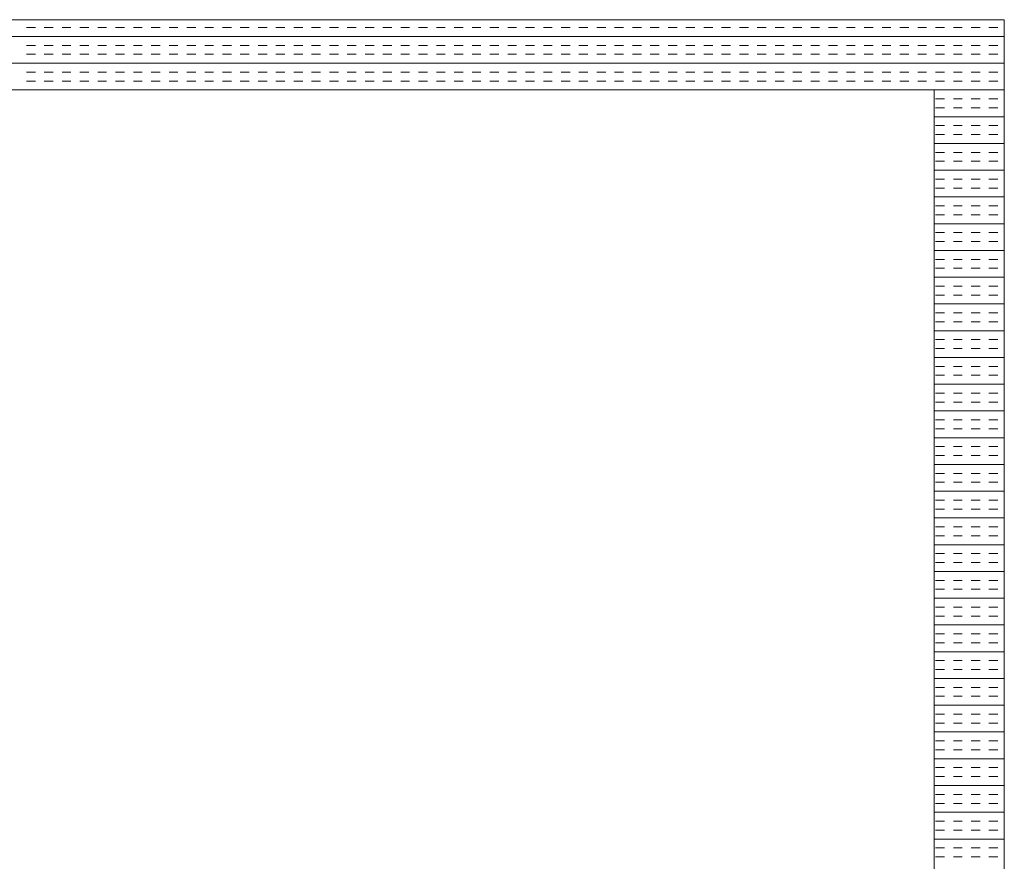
# Model space of a CAD drawing. Header units: millimetres. Extents: x 99250 to 122845, y -19292 to 18303.
# Tile 63 of 99: x 116584 to 116936, y 13155 to 13456. Entities that reach past the tile are written whole.
import ezdxf

# ---------------------------------------------------------------- set-up
doc = ezdxf.new("R2010")
doc.units = ezdxf.units.MM
doc.header["$MEASUREMENT"] = 0
doc.layers.add('IRISH HOUSE_HYD AIRPORT_DRAINAGE LAYOUT 1$0$GREY SCALE', color=8, linetype='Continuous')
doc.layers.add('IRISH HOUSE_HYD AIRPORT_DRAINAGE LAYOUT 1$0$GREYSCALE', color=8, linetype='Continuous', lineweight=0)
doc.layers.add('M-MEP-ELPR-EQUIP', color=6, linetype='Continuous', lineweight=20)

# ---------------------------------------------------------------- blocks, each defined once
blk = doc.blocks.new('IRISH HOUSE_HYD AIRPORT_DRAINAGE LAYOUT 1$0$FLOOR PLAN')
at = {"layer": 'IRISH HOUSE_HYD AIRPORT_DRAINAGE LAYOUT 1$0$GREYSCALE', "color": 8, "lineweight": 0, "ltscale": 0.25}
for p, q in [((16935.84, 13455.66), (16334.38, 13455.66)), ((16334.38, 13455.66), (16835.6, 13455.66)), ((16935.84, 12854.21), (16935.84, 13455.66)), ((16910.78, 13430.6), (16359.44, 13430.6)), ((16910.78, 12879.27), (16910.78, 13430.6))]:
    blk.add_line(p, q, dxfattribs=at)
at = {"layer": 'IRISH HOUSE_HYD AIRPORT_DRAINAGE LAYOUT 1$0$GREYSCALE', "color": 8, "lineweight": 0}
for p, q in [((16586.64, 13452.88), (16589.82, 13452.88)), ((16593, 13452.88), (16596.18, 13452.88)), ((16599.37, 13452.88), (16602.55, 13452.88)), ((16605.73, 13452.88), (16608.91, 13452.88)), ((16612.1, 13452.88), (16615.28, 13452.88)), ((16618.46, 13452.88), (16621.65, 13452.88)), ((16624.83, 13452.88), (16628.01, 13452.88)), ((16631.19, 13452.88), (16634.38, 13452.88)), ((16637.56, 13452.88), (16640.74, 13452.88)), ((16643.92, 13452.88), (16647.11, 13452.88)), ((16650.29, 13452.88), (16653.47, 13452.88)), ((16656.66, 13452.88), (16659.84, 13452.88)), ((16663.02, 13452.88), (16666.2, 13452.88)), ((16669.39, 13452.88), (16672.57, 13452.88)), ((16675.75, 13452.88), (16678.93, 13452.88)), ((16682.12, 13452.88), (16685.3, 13452.88)), ((16688.48, 13452.88), (16691.67, 13452.88)), ((16694.85, 13452.88), (16698.03, 13452.88)), ((16701.21, 13452.88), (16704.4, 13452.88)), ((16707.58, 13452.88), (16710.76, 13452.88)), ((16713.94, 13452.88), (16717.13, 13452.88)), ((16720.31, 13452.88), (16723.49, 13452.88)), ((16726.67, 13452.88), (16729.86, 13452.88)), ((16733.04, 13452.88), (16736.22, 13452.88)), ((16739.41, 13452.88), (16742.59, 13452.88)), ((16745.77, 13452.88), (16748.95, 13452.88)), ((16752.14, 13452.88), (16755.32, 13452.88)), ((16758.5, 13452.88), (16761.68, 13452.88)), ((16764.87, 13452.88), (16768.05, 13452.88)), ((16771.23, 13452.88), (16774.42, 13452.88)), ((16777.6, 13452.88), (16780.78, 13452.88)), ((16783.96, 13452.88), (16787.15, 13452.88)), ((16790.33, 13452.88), (16793.51, 13452.88)), ((16796.69, 13452.88), (16799.88, 13452.88)), ((16803.06, 13452.88), (16806.24, 13452.88)), ((16809.42, 13452.88), (16812.61, 13452.88)), ((16815.79, 13452.88), (16818.97, 13452.88)), ((16822.16, 13452.88), (16825.34, 13452.88)), ((16828.52, 13452.88), (16831.7, 13452.88)), ((16834.89, 13452.88), (16838.07, 13452.88)), ((16841.25, 13452.88), (16844.43, 13452.88)), ((16847.62, 13452.88), (16850.8, 13452.88)), ((16853.98, 13452.88), (16857.17, 13452.88)), ((16860.35, 13452.88), (16863.53, 13452.88)), ((16866.71, 13452.88), (16869.9, 13452.88)), ((16873.08, 13452.88), (16876.26, 13452.88)), ((16879.44, 13452.88), (16882.63, 13452.88)), ((16885.81, 13452.88), (16888.99, 13452.88)), ((16892.17, 13452.88), (16895.36, 13452.88)), ((16898.54, 13452.88), (16901.72, 13452.88)), ((16904.91, 13452.88), (16908.09, 13452.88)), ((16911.27, 13452.88), (16914.45, 13452.88)), ((16917.64, 13452.88), (16920.82, 13452.88)), ((16924, 13452.88), (16927.18, 13452.88)), ((16930.37, 13452.88), (16933.55, 13452.88)), ((16334.38, 13449.7), (16935.84, 13449.7)), ((16586.64, 13446.51), (16589.82, 13446.51)), ((16593, 13446.51), (16596.18, 13446.51)), ((16599.37, 13446.51), (16602.55, 13446.51)), ((16605.73, 13446.51), (16608.91, 13446.51)), ((16612.1, 13446.51), (16615.28, 13446.51)), ((16618.46, 13446.51), (16621.65, 13446.51)), ((16624.83, 13446.51), (16628.01, 13446.51)), ((16631.19, 13446.51), (16634.38, 13446.51)), ((16637.56, 13446.51), (16640.74, 13446.51)), ((16643.92, 13446.51), (16647.11, 13446.51)), ((16650.29, 13446.51), (16653.47, 13446.51)), ((16656.66, 13446.51), (16659.84, 13446.51)), ((16663.02, 13446.51), (16666.2, 13446.51)), ((16669.39, 13446.51), (16672.57, 13446.51)), ((16675.75, 13446.51), (16678.93, 13446.51)), ((16682.12, 13446.51), (16685.3, 13446.51)), ((16688.48, 13446.51), (16691.67, 13446.51)), ((16694.85, 13446.51), (16698.03, 13446.51)), ((16701.21, 13446.51), (16704.4, 13446.51)), ((16707.58, 13446.51), (16710.76, 13446.51)), ((16713.94, 13446.51), (16717.13, 13446.51)), ((16720.31, 13446.51), (16723.49, 13446.51)), ((16726.67, 13446.51), (16729.86, 13446.51)), ((16733.04, 13446.51), (16736.22, 13446.51)), ((16739.41, 13446.51), (16742.59, 13446.51)), ((16745.77, 13446.51), (16748.95, 13446.51)), ((16752.14, 13446.51), (16755.32, 13446.51)), ((16758.5, 13446.51), (16761.68, 13446.51)), ((16764.87, 13446.51), (16768.05, 13446.51)), ((16771.23, 13446.51), (16774.42, 13446.51)), ((16777.6, 13446.51), (16780.78, 13446.51)), ((16783.96, 13446.51), (16787.15, 13446.51)), ((16790.33, 13446.51), (16793.51, 13446.51)), ((16796.69, 13446.51), (16799.88, 13446.51)), ((16803.06, 13446.51), (16806.24, 13446.51)), ((16809.42, 13446.51), (16812.61, 13446.51)), ((16815.79, 13446.51), (16818.97, 13446.51)), ((16822.16, 13446.51), (16825.34, 13446.51)), ((16828.52, 13446.51), (16831.7, 13446.51)), ((16834.89, 13446.51), (16838.07, 13446.51)), ((16841.25, 13446.51), (16844.43, 13446.51)), ((16847.62, 13446.51), (16850.8, 13446.51)), ((16853.98, 13446.51), (16857.17, 13446.51)), ((16860.35, 13446.51), (16863.53, 13446.51)), ((16866.71, 13446.51), (16869.9, 13446.51)), ((16873.08, 13446.51), (16876.26, 13446.51)), ((16879.44, 13446.51), (16882.63, 13446.51)), ((16885.81, 13446.51), (16888.99, 13446.51)), ((16892.17, 13446.51), (16895.36, 13446.51)), ((16898.54, 13446.51), (16901.72, 13446.51)), ((16904.91, 13446.51), (16908.09, 13446.51)), ((16911.27, 13446.51), (16914.45, 13446.51)), ((16917.64, 13446.51), (16920.82, 13446.51)), ((16924, 13446.51), (16927.18, 13446.51)), ((16930.37, 13446.51), (16933.55, 13446.51)), ((16586.64, 13443.33), (16589.82, 13443.33)), ((16593, 13443.33), (16596.18, 13443.33)), ((16599.37, 13443.33), (16602.55, 13443.33)), ((16605.73, 13443.33), (16608.91, 13443.33)), ((16612.1, 13443.33), (16615.28, 13443.33)), ((16618.46, 13443.33), (16621.65, 13443.33)), ((16624.83, 13443.33), (16628.01, 13443.33)), ((16631.19, 13443.33), (16634.38, 13443.33)), ((16637.56, 13443.33), (16640.74, 13443.33)), ((16643.92, 13443.33), (16647.11, 13443.33)), ((16650.29, 13443.33), (16653.47, 13443.33)), ((16656.66, 13443.33), (16659.84, 13443.33)), ((16663.02, 13443.33), (16666.2, 13443.33)), ((16669.39, 13443.33), (16672.57, 13443.33)), ((16675.75, 13443.33), (16678.93, 13443.33)), ((16682.12, 13443.33), (16685.3, 13443.33)), ((16688.48, 13443.33), (16691.67, 13443.33)), ((16694.85, 13443.33), (16698.03, 13443.33)), ((16701.21, 13443.33), (16704.4, 13443.33)), ((16707.58, 13443.33), (16710.76, 13443.33)), ((16713.94, 13443.33), (16717.13, 13443.33)), ((16720.31, 13443.33), (16723.49, 13443.33)), ((16726.67, 13443.33), (16729.86, 13443.33)), ((16733.04, 13443.33), (16736.22, 13443.33)), ((16739.41, 13443.33), (16742.59, 13443.33)), ((16745.77, 13443.33), (16748.95, 13443.33)), ((16752.14, 13443.33), (16755.32, 13443.33)), ((16758.5, 13443.33), (16761.68, 13443.33)), ((16764.87, 13443.33), (16768.05, 13443.33)), ((16771.23, 13443.33), (16774.42, 13443.33)), ((16777.6, 13443.33), (16780.78, 13443.33)), ((16783.96, 13443.33), (16787.15, 13443.33)), ((16790.33, 13443.33), (16793.51, 13443.33)), ((16796.69, 13443.33), (16799.88, 13443.33)), ((16803.06, 13443.33), (16806.24, 13443.33)), ((16809.42, 13443.33), (16812.61, 13443.33)), ((16815.79, 13443.33), (16818.97, 13443.33)), ((16822.16, 13443.33), (16825.34, 13443.33)), ((16828.52, 13443.33), (16831.7, 13443.33)), ((16834.89, 13443.33), (16838.07, 13443.33)), ((16841.25, 13443.33), (16844.43, 13443.33)), ((16847.62, 13443.33), (16850.8, 13443.33)), ((16853.98, 13443.33), (16857.17, 13443.33)), ((16860.35, 13443.33), (16863.53, 13443.33)), ((16866.71, 13443.33), (16869.9, 13443.33)), ((16873.08, 13443.33), (16876.26, 13443.33)), ((16879.44, 13443.33), (16882.63, 13443.33)), ((16885.81, 13443.33), (16888.99, 13443.33)), ((16892.17, 13443.33), (16895.36, 13443.33)), ((16898.54, 13443.33), (16901.72, 13443.33)), ((16904.91, 13443.33), (16908.09, 13443.33)), ((16911.27, 13443.33), (16914.45, 13443.33)), ((16917.64, 13443.33), (16920.82, 13443.33)), ((16924, 13443.33), (16927.18, 13443.33)), ((16930.37, 13443.33), (16933.55, 13443.33)), ((16334.38, 13440.15), (16935.84, 13440.15)), ((16586.64, 13436.97), (16589.82, 13436.97)), ((16593, 13436.97), (16596.18, 13436.97)), ((16599.37, 13436.97), (16602.55, 13436.97)), ((16605.73, 13436.97), (16608.91, 13436.97)), ((16612.1, 13436.97), (16615.28, 13436.97)), ((16618.46, 13436.97), (16621.65, 13436.97)), ((16624.83, 13436.97), (16628.01, 13436.97)), ((16631.19, 13436.97), (16634.38, 13436.97)), ((16637.56, 13436.97), (16640.74, 13436.97)), ((16643.92, 13436.97), (16647.11, 13436.97)), ((16650.29, 13436.97), (16653.47, 13436.97)), ((16656.66, 13436.97), (16659.84, 13436.97)), ((16663.02, 13436.97), (16666.2, 13436.97)), ((16669.39, 13436.97), (16672.57, 13436.97)), ((16675.75, 13436.97), (16678.93, 13436.97)), ((16682.12, 13436.97), (16685.3, 13436.97)), ((16688.48, 13436.97), (16691.67, 13436.97)), ((16694.85, 13436.97), (16698.03, 13436.97)), ((16701.21, 13436.97), (16704.4, 13436.97)), ((16707.58, 13436.97), (16710.76, 13436.97)), ((16713.94, 13436.97), (16717.13, 13436.97)), ((16720.31, 13436.97), (16723.49, 13436.97)), ((16726.67, 13436.97), (16729.86, 13436.97)), ((16733.04, 13436.97), (16736.22, 13436.97)), ((16739.41, 13436.97), (16742.59, 13436.97)), ((16745.77, 13436.97), (16748.95, 13436.97)), ((16752.14, 13436.97), (16755.32, 13436.97)), ((16758.5, 13436.97), (16761.68, 13436.97)), ((16764.87, 13436.97), (16768.05, 13436.97)), ((16771.23, 13436.97), (16774.42, 13436.97)), ((16777.6, 13436.97), (16780.78, 13436.97)), ((16783.96, 13436.97), (16787.15, 13436.97)), ((16790.33, 13436.97), (16793.51, 13436.97)), ((16796.69, 13436.97), (16799.88, 13436.97)), ((16803.06, 13436.97), (16806.24, 13436.97)), ((16809.42, 13436.97), (16812.61, 13436.97)), ((16815.79, 13436.97), (16818.97, 13436.97)), ((16822.16, 13436.97), (16825.34, 13436.97)), ((16828.52, 13436.97), (16831.7, 13436.97)), ((16834.89, 13436.97), (16838.07, 13436.97)), ((16841.25, 13436.97), (16844.43, 13436.97)), ((16847.62, 13436.97), (16850.8, 13436.97)), ((16853.98, 13436.97), (16857.17, 13436.97)), ((16860.35, 13436.97), (16863.53, 13436.97)), ((16866.71, 13436.97), (16869.9, 13436.97)), ((16873.08, 13436.97), (16876.26, 13436.97)), ((16879.44, 13436.97), (16882.63, 13436.97)), ((16885.81, 13436.97), (16888.99, 13436.97)), ((16892.17, 13436.97), (16895.36, 13436.97)), ((16898.54, 13436.97), (16901.72, 13436.97)), ((16904.91, 13436.97), (16908.09, 13436.97)), ((16911.27, 13436.97), (16914.45, 13436.97)), ((16917.64, 13436.97), (16920.82, 13436.97)), ((16924, 13436.97), (16927.18, 13436.97)), ((16930.37, 13436.97), (16933.55, 13436.97)), ((16586.64, 13433.78), (16589.82, 13433.78)), ((16593, 13433.78), (16596.18, 13433.78)), ((16599.37, 13433.78), (16602.55, 13433.78)), ((16605.73, 13433.78), (16608.91, 13433.78)), ((16612.1, 13433.78), (16615.28, 13433.78)), ((16618.46, 13433.78), (16621.65, 13433.78)), ((16624.83, 13433.78), (16628.01, 13433.78)), ((16631.19, 13433.78), (16634.38, 13433.78)), ((16637.56, 13433.78), (16640.74, 13433.78)), ((16643.92, 13433.78), (16647.11, 13433.78)), ((16650.29, 13433.78), (16653.47, 13433.78)), ((16656.66, 13433.78), (16659.84, 13433.78)), ((16663.02, 13433.78), (16666.2, 13433.78)), ((16669.39, 13433.78), (16672.57, 13433.78)), ((16675.75, 13433.78), (16678.93, 13433.78)), ((16682.12, 13433.78), (16685.3, 13433.78)), ((16688.48, 13433.78), (16691.67, 13433.78)), ((16694.85, 13433.78), (16698.03, 13433.78)), ((16701.21, 13433.78), (16704.4, 13433.78)), ((16707.58, 13433.78), (16710.76, 13433.78)), ((16713.94, 13433.78), (16717.13, 13433.78)), ((16720.31, 13433.78), (16723.49, 13433.78)), ((16726.67, 13433.78), (16729.86, 13433.78)), ((16733.04, 13433.78), (16736.22, 13433.78)), ((16739.41, 13433.78), (16742.59, 13433.78)), ((16745.77, 13433.78), (16748.95, 13433.78)), ((16752.14, 13433.78), (16755.32, 13433.78)), ((16758.5, 13433.78), (16761.68, 13433.78)), ((16764.87, 13433.78), (16768.05, 13433.78)), ((16771.23, 13433.78), (16774.42, 13433.78)), ((16777.6, 13433.78), (16780.78, 13433.78)), ((16783.96, 13433.78), (16787.15, 13433.78)), ((16790.33, 13433.78), (16793.51, 13433.78)), ((16796.69, 13433.78), (16799.88, 13433.78)), ((16803.06, 13433.78), (16806.24, 13433.78)), ((16809.42, 13433.78), (16812.61, 13433.78)), ((16815.79, 13433.78), (16818.97, 13433.78)), ((16822.16, 13433.78), (16825.34, 13433.78)), ((16828.52, 13433.78), (16831.7, 13433.78)), ((16834.89, 13433.78), (16838.07, 13433.78)), ((16841.25, 13433.78), (16844.43, 13433.78)), ((16847.62, 13433.78), (16850.8, 13433.78)), ((16853.98, 13433.78), (16857.17, 13433.78)), ((16860.35, 13433.78), (16863.53, 13433.78)), ((16866.71, 13433.78), (16869.9, 13433.78)), ((16873.08, 13433.78), (16876.26, 13433.78)), ((16879.44, 13433.78), (16882.63, 13433.78)), ((16885.81, 13433.78), (16888.99, 13433.78)), ((16892.17, 13433.78), (16895.36, 13433.78)), ((16898.54, 13433.78), (16901.72, 13433.78)), ((16904.91, 13433.78), (16908.09, 13433.78)), ((16911.27, 13433.78), (16914.45, 13433.78)), ((16917.64, 13433.78), (16920.82, 13433.78)), ((16924, 13433.78), (16927.18, 13433.78)), ((16930.37, 13433.78), (16933.55, 13433.78)), ((16910.78, 13430.6), (16935.84, 13430.6)), ((16911.27, 13427.42), (16914.45, 13427.42)), ((16917.64, 13427.42), (16920.82, 13427.42)), ((16924, 13427.42), (16927.18, 13427.42)), ((16930.37, 13427.42), (16933.55, 13427.42)), ((16910.78, 13421.05), (16935.84, 13421.05)), ((16911.27, 13424.23), (16914.45, 13424.23)), ((16917.64, 13424.23), (16920.82, 13424.23)), ((16924, 13424.23), (16927.18, 13424.23)), ((16930.37, 13424.23), (16933.55, 13424.23)), ((16911.27, 13417.87), (16914.45, 13417.87)), ((16917.64, 13417.87), (16920.82, 13417.87)), ((16924, 13417.87), (16927.18, 13417.87)), ((16930.37, 13417.87), (16933.55, 13417.87)), ((16911.27, 13414.69), (16914.45, 13414.69)), ((16917.64, 13414.69), (16920.82, 13414.69)), ((16924, 13414.69), (16927.18, 13414.69)), ((16930.37, 13414.69), (16933.55, 13414.69)), ((16910.78, 13411.5), (16935.84, 13411.5)), ((16911.27, 13408.32), (16914.45, 13408.32)), ((16917.64, 13408.32), (16920.82, 13408.32)), ((16924, 13408.32), (16927.18, 13408.32)), ((16930.37, 13408.32), (16933.55, 13408.32)), ((16911.27, 13405.14), (16914.45, 13405.14)), ((16917.64, 13405.14), (16920.82, 13405.14)), ((16924, 13405.14), (16927.18, 13405.14)), ((16930.37, 13405.14), (16933.55, 13405.14)), ((16910.78, 13401.96), (16935.84, 13401.96)), ((16911.27, 13398.77), (16914.45, 13398.77)), ((16917.64, 13398.77), (16920.82, 13398.77)), ((16924, 13398.77), (16927.18, 13398.77)), ((16930.37, 13398.77), (16933.55, 13398.77)), ((16911.27, 13395.59), (16914.45, 13395.59)), ((16917.64, 13395.59), (16920.82, 13395.59)), ((16924, 13395.59), (16927.18, 13395.59)), ((16930.37, 13395.59), (16933.55, 13395.59)), ((16910.78, 13392.41), (16935.84, 13392.41)), ((16911.27, 13389.23), (16914.45, 13389.23)), ((16917.64, 13389.23), (16920.82, 13389.23)), ((16924, 13389.23), (16927.18, 13389.23)), ((16930.37, 13389.23), (16933.55, 13389.23)), ((16911.27, 13386.04), (16914.45, 13386.04)), ((16917.64, 13386.04), (16920.82, 13386.04)), ((16924, 13386.04), (16927.18, 13386.04)), ((16930.37, 13386.04), (16933.55, 13386.04)), ((16910.78, 13382.86), (16935.84, 13382.86)), ((16911.27, 13379.68), (16914.45, 13379.68)), ((16917.64, 13379.68), (16920.82, 13379.68)), ((16924, 13379.68), (16927.18, 13379.68)), ((16930.37, 13379.68), (16933.55, 13379.68)), ((16911.27, 13376.49), (16914.45, 13376.49)), ((16917.64, 13376.49), (16920.82, 13376.49)), ((16924, 13376.49), (16927.18, 13376.49)), ((16930.37, 13376.49), (16933.55, 13376.49)), ((16910.78, 13373.31), (16935.84, 13373.31)), ((16911.27, 13370.13), (16914.45, 13370.13)), ((16917.64, 13370.13), (16920.82, 13370.13)), ((16924, 13370.13), (16927.18, 13370.13)), ((16930.37, 13370.13), (16933.55, 13370.13)), ((16911.27, 13366.95), (16914.45, 13366.95)), ((16917.64, 13366.95), (16920.82, 13366.95)), ((16924, 13366.95), (16927.18, 13366.95)), ((16930.37, 13366.95), (16933.55, 13366.95)), ((16910.78, 13363.76), (16935.84, 13363.76)), ((16911.27, 13360.58), (16914.45, 13360.58)), ((16917.64, 13360.58), (16920.82, 13360.58)), ((16924, 13360.58), (16927.18, 13360.58)), ((16930.37, 13360.58), (16933.55, 13360.58)), ((16910.78, 13354.22), (16935.84, 13354.22)), ((16911.27, 13357.4), (16914.45, 13357.4)), ((16917.64, 13357.4), (16920.82, 13357.4)), ((16924, 13357.4), (16927.18, 13357.4)), ((16930.37, 13357.4), (16933.55, 13357.4)), ((16911.27, 13351.03), (16914.45, 13351.03)), ((16917.64, 13351.03), (16920.82, 13351.03)), ((16924, 13351.03), (16927.18, 13351.03)), ((16930.37, 13351.03), (16933.55, 13351.03)), ((16911.27, 13347.85), (16914.45, 13347.85)), ((16917.64, 13347.85), (16920.82, 13347.85)), ((16924, 13347.85), (16927.18, 13347.85)), ((16930.37, 13347.85), (16933.55, 13347.85)), ((16910.78, 13344.67), (16935.84, 13344.67)), ((16911.27, 13341.48), (16914.45, 13341.48)), ((16917.64, 13341.48), (16920.82, 13341.48)), ((16924, 13341.48), (16927.18, 13341.48)), ((16930.37, 13341.48), (16933.55, 13341.48)), ((16911.27, 13338.3), (16914.45, 13338.3)), ((16917.64, 13338.3), (16920.82, 13338.3)), ((16924, 13338.3), (16927.18, 13338.3)), ((16930.37, 13338.3), (16933.55, 13338.3)), ((16910.78, 13335.12), (16935.84, 13335.12)), ((16911.27, 13331.94), (16914.45, 13331.94)), ((16917.64, 13331.94), (16920.82, 13331.94)), ((16924, 13331.94), (16927.18, 13331.94)), ((16930.37, 13331.94), (16933.55, 13331.94)), ((16911.27, 13328.75), (16914.45, 13328.75)), ((16917.64, 13328.75), (16920.82, 13328.75)), ((16924, 13328.75), (16927.18, 13328.75)), ((16930.37, 13328.75), (16933.55, 13328.75)), ((16910.78, 13325.57), (16935.84, 13325.57)), ((16911.27, 13322.39), (16914.45, 13322.39)), ((16917.64, 13322.39), (16920.82, 13322.39)), ((16924, 13322.39), (16927.18, 13322.39)), ((16930.37, 13322.39), (16933.55, 13322.39)), ((16911.27, 13319.21), (16914.45, 13319.21)), ((16917.64, 13319.21), (16920.82, 13319.21)), ((16924, 13319.21), (16927.18, 13319.21)), ((16930.37, 13319.21), (16933.55, 13319.21)), ((16910.78, 13316.02), (16935.84, 13316.02)), ((16911.27, 13312.84), (16914.45, 13312.84)), ((16917.64, 13312.84), (16920.82, 13312.84)), ((16924, 13312.84), (16927.18, 13312.84)), ((16930.37, 13312.84), (16933.55, 13312.84)), ((16911.27, 13309.66), (16914.45, 13309.66)), ((16917.64, 13309.66), (16920.82, 13309.66)), ((16924, 13309.66), (16927.18, 13309.66)), ((16930.37, 13309.66), (16933.55, 13309.66)), ((16910.78, 13306.48), (16935.84, 13306.48)), ((16911.27, 13303.29), (16914.45, 13303.29)), ((16917.64, 13303.29), (16920.82, 13303.29)), ((16924, 13303.29), (16927.18, 13303.29)), ((16930.37, 13303.29), (16933.55, 13303.29)), ((16911.27, 13300.11), (16914.45, 13300.11)), ((16917.64, 13300.11), (16920.82, 13300.11)), ((16924, 13300.11), (16927.18, 13300.11)), ((16930.37, 13300.11), (16933.55, 13300.11)), ((16910.78, 13296.93), (16935.84, 13296.93)), ((16911.27, 13293.74), (16914.45, 13293.74)), ((16917.64, 13293.74), (16920.82, 13293.74)), ((16924, 13293.74), (16927.18, 13293.74)), ((16930.37, 13293.74), (16933.55, 13293.74)), ((16910.78, 13287.38), (16935.84, 13287.38)), ((16911.27, 13290.56), (16914.45, 13290.56)), ((16917.64, 13290.56), (16920.82, 13290.56)), ((16924, 13290.56), (16927.18, 13290.56)), ((16930.37, 13290.56), (16933.55, 13290.56)), ((16911.27, 13284.2), (16914.45, 13284.2)), ((16917.64, 13284.2), (16920.82, 13284.2)), ((16924, 13284.2), (16927.18, 13284.2)), ((16930.37, 13284.2), (16933.55, 13284.2)), ((16911.27, 13281.01), (16914.45, 13281.01)), ((16917.64, 13281.01), (16920.82, 13281.01)), ((16924, 13281.01), (16927.18, 13281.01)), ((16930.37, 13281.01), (16933.55, 13281.01)), ((16910.78, 13277.83), (16935.84, 13277.83)), ((16911.27, 13274.65), (16914.45, 13274.65)), ((16917.64, 13274.65), (16920.82, 13274.65)), ((16924, 13274.65), (16927.18, 13274.65)), ((16930.37, 13274.65), (16933.55, 13274.65)), ((16911.27, 13271.47), (16914.45, 13271.47)), ((16917.64, 13271.47), (16920.82, 13271.47)), ((16924, 13271.47), (16927.18, 13271.47)), ((16930.37, 13271.47), (16933.55, 13271.47)), ((16910.78, 13268.28), (16935.84, 13268.28)), ((16911.27, 13265.1), (16914.45, 13265.1)), ((16917.64, 13265.1), (16920.82, 13265.1)), ((16924, 13265.1), (16927.18, 13265.1)), ((16930.37, 13265.1), (16933.55, 13265.1)), ((16911.27, 13261.92), (16914.45, 13261.92)), ((16917.64, 13261.92), (16920.82, 13261.92)), ((16924, 13261.92), (16927.18, 13261.92)), ((16930.37, 13261.92), (16933.55, 13261.92)), ((16910.78, 13258.73), (16935.84, 13258.73)), ((16911.27, 13255.55), (16914.45, 13255.55)), ((16917.64, 13255.55), (16920.82, 13255.55)), ((16924, 13255.55), (16927.18, 13255.55)), ((16930.37, 13255.55), (16933.55, 13255.55)), ((16911.27, 13252.37), (16914.45, 13252.37)), ((16917.64, 13252.37), (16920.82, 13252.37)), ((16924, 13252.37), (16927.18, 13252.37)), ((16930.37, 13252.37), (16933.55, 13252.37)), ((16910.78, 13249.19), (16935.84, 13249.19)), ((16911.27, 13246), (16914.45, 13246)), ((16917.64, 13246), (16920.82, 13246)), ((16924, 13246), (16927.18, 13246)), ((16930.37, 13246), (16933.55, 13246)), ((16911.27, 13242.82), (16914.45, 13242.82)), ((16917.64, 13242.82), (16920.82, 13242.82)), ((16924, 13242.82), (16927.18, 13242.82)), ((16930.37, 13242.82), (16933.55, 13242.82)), ((16910.78, 13239.64), (16935.84, 13239.64)), ((16911.27, 13236.46), (16914.45, 13236.46)), ((16917.64, 13236.46), (16920.82, 13236.46)), ((16924, 13236.46), (16927.18, 13236.46)), ((16930.37, 13236.46), (16933.55, 13236.46)), ((16911.27, 13233.27), (16914.45, 13233.27)), ((16917.64, 13233.27), (16920.82, 13233.27)), ((16924, 13233.27), (16927.18, 13233.27)), ((16930.37, 13233.27), (16933.55, 13233.27)), ((16910.78, 13230.09), (16935.84, 13230.09)), ((16911.27, 13226.91), (16914.45, 13226.91)), ((16917.64, 13226.91), (16920.82, 13226.91)), ((16924, 13226.91), (16927.18, 13226.91)), ((16930.37, 13226.91), (16933.55, 13226.91)), ((16910.78, 13220.54), (16935.84, 13220.54)), ((16911.27, 13223.72), (16914.45, 13223.72)), ((16917.64, 13223.72), (16920.82, 13223.72)), ((16924, 13223.72), (16927.18, 13223.72)), ((16930.37, 13223.72), (16933.55, 13223.72)), ((16911.27, 13217.36), (16914.45, 13217.36)), ((16917.64, 13217.36), (16920.82, 13217.36)), ((16924, 13217.36), (16927.18, 13217.36)), ((16930.37, 13217.36), (16933.55, 13217.36)), ((16911.27, 13214.18), (16914.45, 13214.18)), ((16917.64, 13214.18), (16920.82, 13214.18)), ((16924, 13214.18), (16927.18, 13214.18)), ((16930.37, 13214.18), (16933.55, 13214.18)), ((16910.78, 13210.99), (16935.84, 13210.99)), ((16911.27, 13207.81), (16914.45, 13207.81)), ((16917.64, 13207.81), (16920.82, 13207.81)), ((16924, 13207.81), (16927.18, 13207.81)), ((16930.37, 13207.81), (16933.55, 13207.81)), ((16911.27, 13204.63), (16914.45, 13204.63)), ((16917.64, 13204.63), (16920.82, 13204.63)), ((16924, 13204.63), (16927.18, 13204.63)), ((16930.37, 13204.63), (16933.55, 13204.63)), ((16910.78, 13201.45), (16935.84, 13201.45)), ((16911.27, 13198.26), (16914.45, 13198.26)), ((16917.64, 13198.26), (16920.82, 13198.26)), ((16924, 13198.26), (16927.18, 13198.26)), ((16930.37, 13198.26), (16933.55, 13198.26)), ((16911.27, 13195.08), (16914.45, 13195.08)), ((16917.64, 13195.08), (16920.82, 13195.08)), ((16924, 13195.08), (16927.18, 13195.08)), ((16930.37, 13195.08), (16933.55, 13195.08)), ((16910.78, 13191.9), (16935.84, 13191.9)), ((16911.27, 13188.72), (16914.45, 13188.72)), ((16917.64, 13188.72), (16920.82, 13188.72)), ((16924, 13188.72), (16927.18, 13188.72)), ((16930.37, 13188.72), (16933.55, 13188.72)), ((16911.27, 13185.53), (16914.45, 13185.53)), ((16917.64, 13185.53), (16920.82, 13185.53)), ((16924, 13185.53), (16927.18, 13185.53)), ((16930.37, 13185.53), (16933.55, 13185.53)), ((16910.78, 13182.35), (16935.84, 13182.35)), ((16911.27, 13179.17), (16914.45, 13179.17)), ((16917.64, 13179.17), (16920.82, 13179.17)), ((16924, 13179.17), (16927.18, 13179.17)), ((16930.37, 13179.17), (16933.55, 13179.17)), ((16911.27, 13175.98), (16914.45, 13175.98)), ((16917.64, 13175.98), (16920.82, 13175.98)), ((16924, 13175.98), (16927.18, 13175.98)), ((16930.37, 13175.98), (16933.55, 13175.98)), ((16910.78, 13172.8), (16935.84, 13172.8)), ((16911.27, 13169.62), (16914.45, 13169.62)), ((16917.64, 13169.62), (16920.82, 13169.62)), ((16924, 13169.62), (16927.18, 13169.62)), ((16930.37, 13169.62), (16933.55, 13169.62)), ((16911.27, 13166.44), (16914.45, 13166.44)), ((16917.64, 13166.44), (16920.82, 13166.44)), ((16924, 13166.44), (16927.18, 13166.44)), ((16930.37, 13166.44), (16933.55, 13166.44)), ((16910.78, 13163.25), (16935.84, 13163.25)), ((16911.27, 13160.07), (16914.45, 13160.07)), ((16917.64, 13160.07), (16920.82, 13160.07)), ((16924, 13160.07), (16927.18, 13160.07)), ((16930.37, 13160.07), (16933.55, 13160.07)), ((16911.27, 13156.89), (16914.45, 13156.89)), ((16917.64, 13156.89), (16920.82, 13156.89)), ((16924, 13156.89), (16927.18, 13156.89)), ((16930.37, 13156.89), (16933.55, 13156.89))]:
    blk.add_line(p, q, dxfattribs=at)
blk = doc.blocks.new('IRISH HOUSE_HYD AIRPORT_DRAINAGE LAYOUT 1')
at = {"layer": 'IRISH HOUSE_HYD AIRPORT_DRAINAGE LAYOUT 1$0$GREY SCALE'}
blk.add_blockref('IRISH HOUSE_HYD AIRPORT_DRAINAGE LAYOUT 1$0$FLOOR PLAN', (0, 0), dxfattribs=at)

msp = doc.modelspace()

# ---------------------------------------------------------------- block references
at = {"layer": 'M-MEP-ELPR-EQUIP'}
msp.add_blockref('IRISH HOUSE_HYD AIRPORT_DRAINAGE LAYOUT 1', (100000, 0), dxfattribs=at)

doc.saveas('drawing.dxf')
